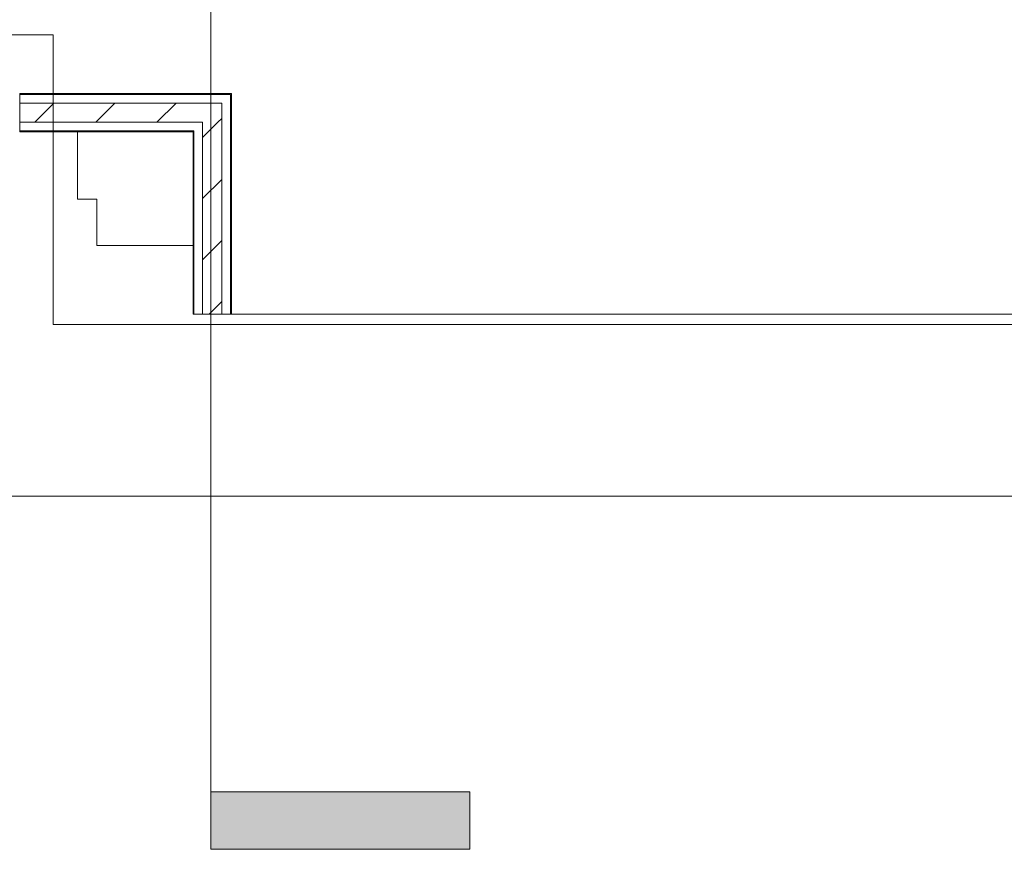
# Model space of a CAD drawing. Header units: metres. Extents: x 2.9 to 42.3, y -72.9 to -49.3.
# Tile 2 of 256: x 5.5 to 8.1, y -72.9 to -70.7. Entities that reach past the tile are written whole.
import ezdxf

# ---------------------------------------------------------------- set-up
doc = ezdxf.new("R2010")
doc.units = ezdxf.units.M
for name, color, linetype, lineweight in [('A-FLOR', 7, 'Continuous', 18), ('A-WALL', 7, 'Continuous', 18), ('A-WALL-PATT', 7, 'Continuous', 18), ('G-ANNO-SYMB', 7, 'Continuous', 9)]:
    doc.layers.add(name, color=color, linetype=linetype, lineweight=lineweight)
pattern_1 = [(45, (21.555, -62.929), (-0.0795495, 0.0795495), [])]

# ---------------------------------------------------------------- blocks, each defined once
blk = doc.blocks.new('Paredes 15 - Paredes 6-6874455-2PAV')
at = {"layer": 'A-WALL', "color": 253, "true_color": 0xaaaaaa}
for p, q in [((5.6053, -70.7445), (5.1378, -70.7445)), ((5.6053, -71.4984), (5.6053, -70.7445)), ((11.5198, -71.4984), (5.6053, -71.4984)), ((4.9663, -71.9456), (11.5198, -71.9456))]:
    blk.add_line(p, q, dxfattribs=at)
blk = doc.blocks.new('4 GRE - ESCOLA DE CINEMA E AUDIOVISUAL CINE REX R07_rvt-1-2PAV')
at = {"layer": 'A-WALL-PATT', "true_color": 0xd4d4d4}
h = blk.add_hatch(dxfattribs=at)
h.set_pattern_fill('FP_2', color=254, style=0, pattern_type=2)
h.set_pattern_definition(pattern_1)
h.paths.add_polyline_path([(5.5187, -70.9719), (6.0445, -70.9719), (6.0445, -70.9219), (5.5187, -70.9219)])
h = blk.add_hatch(dxfattribs=at)
h.set_pattern_fill('FP_2', color=254, style=0, pattern_type=2)
h.set_pattern_definition(pattern_1)
h.paths.add_polyline_path([(6.0445, -71.4719), (6.0445, -70.9719), (5.9945, -70.9719), (5.9945, -71.4719)])
at = {"layer": 'A-FLOR', "color": 253, "true_color": 0xaaaaaa}
blk.add_line((6.0695, -71.4719), (9.6407, -71.4719), dxfattribs=at)
at = {"layer": 'A-WALL', "color": 253, "true_color": 0xaaaaaa}
for p, q in [((6.0695, -70.8969), (5.5187, -70.8969)), ((5.5187, -70.8969), (5.5187, -70.9969)), ((6.067, -70.8994), (5.5187, -70.8994)), ((6.067, -70.8994), (6.067, -70.9219)), ((6.0695, -70.8994), (6.0695, -70.8969)), ((6.0695, -70.9969), (6.0695, -70.8994)), ((6.0445, -70.9219), (5.5187, -70.9219)), ((6.0445, -70.9219), (6.0445, -70.9719)), ((6.067, -70.9219), (6.067, -70.9969)), ((5.9945, -70.9719), (5.5187, -70.9719)), ((5.9945, -70.9719), (5.9945, -70.9944)), ((6.0445, -70.9719), (6.0445, -70.9969)), ((5.972, -70.9944), (5.5187, -70.9944)), ((5.5187, -70.9969), (5.9695, -70.9969)), ((5.9695, -70.9969), (5.9695, -71.4719)), ((5.972, -70.9944), (5.972, -70.9969)), ((5.972, -71.4719), (5.972, -70.9969)), ((5.9945, -70.9944), (5.9945, -70.9969)), ((5.9945, -71.4719), (5.9945, -70.9969)), ((6.0445, -71.4719), (6.0445, -70.9969)), ((6.067, -71.4719), (6.067, -70.9969)), ((6.0695, -71.4719), (6.0695, -70.9969)), ((5.9695, -71.4719), (6.0695, -71.4719))]:
    blk.add_line(p, q, dxfattribs=at)
at = {"layer": 'A-WALL', "color": 253, "lineweight": 18, "true_color": 0xaaaaaa}
blk.add_blockref('Paredes 15 - Paredes 6-6874455-2PAV', (0, 0), dxfattribs=at)
blk = doc.blocks.new('Family - L236-299762-2PAV')
at = {"layer": 'A-FLOR', "color": 253, "true_color": 0xaaaaaa}
for p, q in [((-1.9867, -1.2835), (-1.9867, -1.1085)), ((-1.9367, -1.2835), (-1.9867, -1.2835)), ((-1.9367, -1.4049), (-1.9367, -1.2835)), ((-1.6859, -1.4049), (-1.9367, -1.4049))]:
    blk.add_line(p, q, dxfattribs=at)
blk = doc.blocks.new('ESTRUTURAL CINE REX _011_IFC-1-2PAV')
at = {"layer": 'A-FLOR', "color": 253, "lineweight": 18, "true_color": 0xaaaaaa}
blk.add_blockref('Family - L236-299762-2PAV', (7.6553, -69.8885), dxfattribs=at)
blk = doc.blocks.new('Corte - M_Final do corte - Preenchido-28045-2PAV')
at = {"layer": 'G-ANNO-SYMB'}
blk.add_hatch(color=256, dxfattribs=at).paths.add_polyline_path([(0, 0.009), (0, 0), (-0.002, 0), (-0.002, 0.009)])
for p, q in [((0, 0.009), (-0.002, 0.009)), ((-0.002, 0.009), (-0.002, 0)), ((0, 0), (0, 0.009)), ((-0.002, 0), (0, 0))]:
    blk.add_line(p, q, dxfattribs=at)

msp = doc.modelspace()

# ---------------------------------------------------------------- linework, layer by layer
at = {"layer": 'G-ANNO-SYMB'}
msp.add_line((6.0158, -50.4561), (6.0158, -72.716), dxfattribs=at)

# ---------------------------------------------------------------- block references
at = {"lineweight": 5}
for name in ['4 GRE - ESCOLA DE CINEMA E AUDIOVISUAL CINE REX R07_rvt-1-2PAV', 'ESTRUTURAL CINE REX _011_IFC-1-2PAV']:
    msp.add_blockref(name, (0, 0), dxfattribs=at)
at = {"layer": 'G-ANNO-SYMB', "extrusion": (0, 0, -1), "xscale": 74.99999999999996, "yscale": 74.99999999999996, "zscale": 74.99999999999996, "rotation": 90.00000000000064}
msp.add_blockref('Corte - M_Final do corte - Preenchido-28045-2PAV', (-6.0158, -72.716), dxfattribs=at)

doc.saveas('drawing.dxf')
